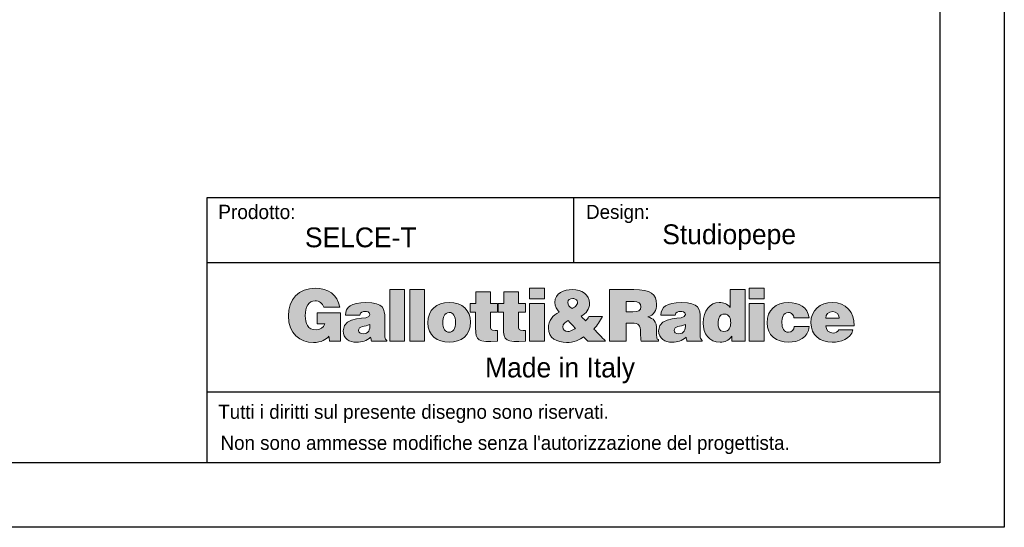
# Model space of a CAD drawing. Header units: millimetres. Extents: x -2064 to 15610, y -1415 to 32635.
# Tile 10 of 61: x 12191 to 14246, y 3857 to 4915. Entities that reach past the tile are written whole.
import ezdxf

# ---------------------------------------------------------------- set-up
doc = ezdxf.new("R2010")
doc.units = ezdxf.units.MM
doc.header["$LTSCALE"] = 15
doc.layers.get('Defpoints').update_dxf_attribs({"color": 124})
doc.layers.add('ANNOTAZIONI', color=252, linetype='Continuous')
doc.styles.get("Standard").update_dxf_attribs({"font": 'GOTHIC.TTF'})

# ---------------------------------------------------------------- blocks, each defined once
blk = doc.blocks.new('logo_punti di controllo')
at = {"layer": 'ANNOTAZIONI'}
h = blk.add_hatch(color=0, dxfattribs=at)
edge = h.paths.add_edge_path(flags=0)
edge.add_line((282.1, 30.6), (282.1, 106.9))
edge.add_line((282.1, 106.9), (220.2, 106.9))
edge.add_line((220.2, 106.9), (220.2, 77))
edge.add_line((220.2, 77), (240.1, 77))
edge.add_spline(control_points=[(240.1, 77), (237.8, 67.4), (226.1, 61.1), (216.9, 61.1), (194.1, 61.1), (188, 78.9), (188, 98.5), (188, 122.8), (196.4, 138.9), (214.3, 138.9), (225.9, 138.9), (234.2, 132.8), (237.4, 121.5)], knot_values=[31.661, 31.661, 31.661, 31.661, 32.661, 32.661, 32.661, 33.661, 33.661, 33.661, 34.661, 34.661, 34.661, 35.661, 35.661, 35.661, 35.661], weights=[1, 1, 1, 1, 1, 1, 1, 1, 1, 1, 1, 1, 1], degree=3, periodic=0)
edge.add_line((237.4, 121.5), (280.3, 121.5))
edge.add_spline(control_points=[(280.3, 121.5), (274.8, 155.4), (248.2, 172.6), (215, 172.6), (170.4, 172.6), (142.8, 142.3), (142.8, 98.3), (142.8, 50.2), (174.4, 27.4), (209.7, 27.4), (231.3, 27.4), (243.8, 35.4), (251.2, 44.2)], knot_values=[47.825, 47.825, 47.825, 47.825, 48.825, 48.825, 48.825, 49.825, 49.825, 49.825, 50.825, 50.825, 50.825, 51.825, 51.825, 51.825, 51.825], weights=[1, 1, 1, 1, 1, 1, 1, 1, 1, 1, 1, 1, 1], degree=3, periodic=0)
edge.add_line((251.2, 44.2), (253, 30.6))
edge.add_line((253, 30.6), (282.1, 30.6))
for points in [[(454, 31), (454, 169), (414.1, 169), (414.1, 31)], [(507.5, 31), (507.5, 169), (467.7, 169), (467.7, 31)], [(788.5, 172.6), (788.5, 144.3), (828.3, 144.3), (828.3, 172.6)], [(1376.1, 172.6), (1376.1, 144.3), (1415.9, 144.3), (1415.9, 172.6)], [(828.3, 31), (828.3, 131.4), (788.5, 131.4), (788.5, 31)], [(1415.9, 31), (1415.9, 131.4), (1376.1, 131.4), (1376.1, 31)]]:
    blk.add_hatch(color=0, dxfattribs=at).paths.add_polyline_path(points, flags=0)
h = blk.add_hatch(color=0, dxfattribs=at)
edge = h.paths.add_edge_path(flags=0)
edge.add_line((702.4, 31), (702.4, 59.6))
edge.add_spline(control_points=[(702.4, 59.6), (700.3, 59.6), (698.2, 59.6), (696.1, 59.6), (685, 59.6), (683.6, 62.8), (683.6, 72), (683.6, 84.2), (683.6, 96.3), (683.6, 108.4)], knot_values=[0, 0, 0, 0, 1.792, 1.792, 1.792, 2.792, 2.792, 2.792, 13.111, 13.111, 13.111, 13.111], weights=[1, 1, 1, 1, 1, 1, 1, 1, 1, 1], degree=3, periodic=0)
edge.add_line((683.6, 108.4), (702.8, 108.4))
edge.add_line((702.8, 108.4), (702.8, 131.4))
edge.add_line((702.8, 131.4), (683.6, 131.4))
edge.add_line((683.6, 131.4), (683.6, 162.6))
edge.add_line((683.6, 162.6), (644.3, 162.6))
edge.add_line((644.3, 162.6), (644.3, 131.4))
edge.add_line((644.3, 131.4), (629.6, 131.4))
edge.add_line((629.6, 131.4), (629.6, 108.4))
edge.add_line((629.6, 108.4), (643.8, 108.4))
edge.add_spline(control_points=[(643.8, 108.4), (643.8, 94.4), (643.8, 80.5), (643.8, 66.5), (643.8, 31.8), (650.1, 28.2), (702.4, 31)], knot_values=[74.044, 74.044, 74.044, 74.044, 85.937, 85.937, 85.937, 86.937, 86.937, 86.937, 86.937], weights=[1, 1, 1, 1, 1, 1, 1], degree=3, periodic=0)
h = blk.add_hatch(color=0, dxfattribs=at)
edge = h.paths.add_edge_path(flags=0)
edge.add_line((777.2, 31), (777.2, 59.6))
edge.add_spline(control_points=[(777.2, 59.6), (775.1, 59.6), (773, 59.6), (770.9, 59.6), (759.8, 59.6), (758.5, 62.8), (758.5, 72), (758.5, 84.2), (758.5, 96.3), (758.5, 108.4)], knot_values=[0, 0, 0, 0, 1.792, 1.792, 1.792, 2.792, 2.792, 2.792, 13.111, 13.111, 13.111, 13.111], weights=[1, 1, 1, 1, 1, 1, 1, 1, 1, 1], degree=3, periodic=0)
edge.add_line((758.5, 108.4), (777.6, 108.4))
edge.add_line((777.6, 108.4), (777.6, 131.4))
edge.add_line((777.6, 131.4), (758.5, 131.4))
edge.add_line((758.5, 131.4), (758.5, 162.6))
edge.add_line((758.5, 162.6), (719.2, 162.6))
edge.add_line((719.2, 162.6), (719.2, 131.4))
edge.add_line((719.2, 131.4), (704.4, 131.4))
edge.add_line((704.4, 131.4), (704.4, 108.4))
edge.add_line((704.4, 108.4), (718.6, 108.4))
edge.add_spline(control_points=[(718.6, 108.4), (718.6, 94.4), (718.6, 80.5), (718.6, 66.5), (718.6, 31.8), (724.9, 28.2), (777.2, 31)], knot_values=[74.041, 74.041, 74.041, 74.041, 85.934, 85.934, 85.934, 86.934, 86.934, 86.934, 86.934], weights=[1, 1, 1, 1, 1, 1, 1], degree=3, periodic=0)
h = blk.add_hatch(color=0, dxfattribs=at)
edge = h.paths.add_edge_path(flags=0)
edge.add_line((933, 42.7), (943.9, 31))
edge.add_line((943.9, 31), (991.8, 31))
edge.add_line((991.8, 31), (960.4, 63.4))
edge.add_spline(control_points=[(960.4, 63.4), (969.8, 73.4), (977.2, 84.9), (983.6, 96.9)], knot_values=[26.367462, 26.367462, 26.367462, 26.367462, 27.367462, 27.367462, 27.367462, 27.367462], weights=[1, 1, 1, 1], degree=3, periodic=0)
edge.add_line((983.6, 96.9), (947.2, 96.9))
edge.add_spline(control_points=[(947.2, 96.9), (944.9, 92.5), (942, 88.7), (938.2, 85.4)], knot_values=[37.686462, 37.686462, 37.686462, 37.686462, 38.686462, 38.686462, 38.686462, 38.686462], weights=[1, 1, 1, 1], degree=3, periodic=0)
edge.add_line((938.2, 85.4), (926.3, 97.7))
edge.add_spline(control_points=[(926.3, 97.7), (940.3, 105.4), (948.7, 116.1), (948.7, 132.6), (948.7, 154.8), (928.2, 169), (902.7, 169), (880.9, 169), (855.8, 160.3), (855.8, 134.5), (855.8, 123.8), (860.6, 116.1), (867.7, 108.6)], knot_values=[43.525807, 43.525807, 43.525807, 43.525807, 44.525807, 44.525807, 44.525807, 45.525807, 45.525807, 45.525807, 46.525807, 46.525807, 46.525807, 47.525807, 47.525807, 47.525807, 47.525807], weights=[1, 1, 1, 1, 1, 1, 1, 1, 1, 1, 1, 1, 1], degree=3, periodic=0)
edge.add_spline(control_points=[(867.7, 108.6), (850.2, 99.8), (838.7, 86), (838.7, 65.7), (838.7, 39.1), (862.1, 27.4), (887.4, 27.4), (905.4, 27.4), (923.8, 34.9), (933, 42.7)], knot_values=[47.525807, 47.525807, 47.525807, 47.525807, 48.525807, 48.525807, 48.525807, 49.525807, 49.525807, 49.525807, 50.525807, 50.525807, 50.525807, 50.525807], weights=[1, 1, 1, 1, 1, 1, 1, 1, 1, 1], degree=3, periodic=0)
edge = h.paths.add_edge_path(flags=0)
edge.add_line((892, 85.8), (909.8, 67))
edge.add_spline(control_points=[(909.8, 67), (912.3, 64.4), (911.3, 64.9), (905.8, 61.7)], knot_values=[0, 0, 0, 0, 1, 1, 1, 1], weights=[1, 1, 1, 1], degree=3, periodic=0)
edge.add_spline(control_points=[(905.8, 61.7), (902, 59.4), (894.9, 56.7), (890.5, 56.7), (882.6, 56.7), (877, 61.1), (877, 69.3), (877, 77.2), (884.5, 82), (892, 85.8)], knot_values=[1, 1, 1, 1, 2, 2, 2, 3, 3, 3, 4, 4, 4, 4], weights=[1, 1, 1, 1, 1, 1, 1, 1, 1, 1], degree=3, periodic=0)
edge = h.paths.add_edge_path(flags=0)
edge.add_spline(control_points=[(902, 118.6), (895.4, 123), (890.3, 127.8), (890.3, 134.7), (890.3, 142.3), (897, 145), (903.7, 145)], knot_values=[2, 2, 2, 2, 3, 3, 3, 4, 4, 4, 4], weights=[1, 1, 1, 1, 1, 1, 1], degree=3, periodic=0)
edge.add_spline(control_points=[(903.7, 145), (908.1, 145), (913.6, 143.1), (915.6, 138.9)], knot_values=[0, 0, 0, 0, 1, 1, 1, 1], weights=[1, 1, 1, 1], degree=3, periodic=0)
edge.add_spline(control_points=[(915.6, 138.9), (919, 127.6), (911, 122.8), (902, 118.6)], knot_values=[1, 1, 1, 1, 2, 2, 2, 2], weights=[1, 1, 1, 1], degree=3, periodic=0)
h = blk.add_hatch(color=0, dxfattribs=at)
edge = h.paths.add_edge_path(flags=0)
edge.add_line((1047.1, 79.1), (1060.9, 79.1))
edge.add_spline(control_points=[(1060.9, 79.1), (1082, 79.1), (1085, 73.2), (1085, 55.2), (1085, 42.9), (1086.2, 34.1), (1087.3, 31)], knot_values=[0, 0, 0, 0, 1, 1, 1, 2, 2, 2, 2], weights=[1, 1, 1, 1, 1, 1, 1], degree=3, periodic=0)
edge.add_line((1087.3, 31), (1133.1, 31))
edge.add_line((1133.1, 31), (1133.1, 35.2))
edge.add_spline(control_points=[(1133.1, 35.2), (1127.8, 35.2), (1128.3, 41.4), (1128.3, 59.4), (1128.3, 87.2), (1119.5, 90.6), (1105, 96)], knot_values=[16.174, 16.174, 16.174, 16.174, 17.174, 17.174, 17.174, 18.174, 18.174, 18.174, 18.174], weights=[1, 1, 1, 1, 1, 1, 1], degree=3, periodic=0)
edge.add_spline(control_points=[(1105, 96), (1121.1, 100.4), (1128.2, 113.8), (1128.2, 129.7), (1128.2, 156.5), (1113, 169), (1067, 169), (1045.3, 169), (1023.6, 169), (1001.9, 169)], knot_values=[18.174, 18.174, 18.174, 18.174, 19.174, 19.174, 19.174, 20.174, 20.174, 20.174, 38.639, 38.639, 38.639, 38.639], weights=[1, 1, 1, 1, 1, 1, 1, 1, 1, 1], degree=3, periodic=0)
edge.add_line((1001.9, 169), (1001.9, 31))
edge.add_line((1001.9, 31), (1047.1, 31))
edge.add_line((1047.1, 31), (1047.1, 79.1))
edge = h.paths.add_edge_path(flags=0)
edge.add_line((1047.1, 109.4), (1047.1, 136.8))
edge.add_spline(control_points=[(1047.1, 136.8), (1054.1, 136.8), (1061.2, 136.8), (1068.2, 136.8), (1078.7, 136.8), (1086.4, 132.2), (1086.4, 122.4), (1086.4, 112.8), (1078.9, 109.4), (1064.9, 109.4), (1059, 109.4), (1053, 109.4), (1047.1, 109.4)], knot_values=[0, 0, 0, 0, 5.974, 5.974, 5.974, 6.974, 6.974, 6.974, 7.974, 7.974, 7.974, 13.024, 13.024, 13.024, 13.024], weights=[1, 1, 1, 1, 1, 1, 1, 1, 1, 1, 1, 1, 1], degree=3, periodic=0)
h = blk.add_hatch(color=0, dxfattribs=at)
edge = h.paths.add_edge_path(flags=0)
edge.add_line((1329.4, 31), (1365.2, 31))
edge.add_line((1365.2, 31), (1365.2, 169))
edge.add_line((1365.2, 169), (1325.4, 169))
edge.add_line((1325.4, 169), (1325.4, 121.3))
edge.add_spline(control_points=[(1325.4, 121.3), (1316.9, 131.2), (1308.1, 134.3), (1295.5, 134.3), (1271.5, 134.3), (1253, 112.6), (1253, 79.3), (1253, 51), (1268.3, 28.2), (1298.6, 28.2), (1311.4, 28.2), (1320, 32.2), (1329.4, 44.4)], knot_values=[63.921, 63.921, 63.921, 63.921, 64.921, 64.921, 64.921, 65.921, 65.921, 65.921, 66.921, 66.921, 66.921, 67.921, 67.921, 67.921, 67.921], weights=[1, 1, 1, 1, 1, 1, 1, 1, 1, 1, 1, 1, 1], degree=3, periodic=0)
edge.add_line((1329.4, 44.4), (1329.4, 31))
edge = h.paths.add_edge_path(flags=0)
edge.add_spline(control_points=[(1309.7, 103.5), (1322.9, 103.5), (1326.7, 91.4), (1326.7, 80.3), (1326.7, 68.6), (1322.3, 56.9), (1308.5, 56.9)], knot_values=[2, 2, 2, 2, 3, 3, 3, 4, 4, 4, 4], weights=[1, 1, 1, 1, 1, 1, 1], degree=3, periodic=0)
edge.add_spline(control_points=[(1308.5, 56.9), (1295.5, 56.9), (1292.8, 69.2), (1292.8, 79.7), (1292.8, 90.8), (1296.4, 103.5), (1309.7, 103.5)], knot_values=[0, 0, 0, 0, 1, 1, 1, 2, 2, 2, 2], weights=[1, 1, 1, 1, 1, 1, 1], degree=3, periodic=0)
h = blk.add_hatch(color=0, dxfattribs=at)
edge = h.paths.add_edge_path(flags=0)
edge.add_line((364.9, 31), (406.1, 31))
edge.add_line((406.1, 31), (406.1, 32.9))
edge.add_spline(control_points=[(406.1, 32.9), (401, 37.2), (400.8, 40), (400.8, 45.8), (400.8, 61.4), (400.8, 77.1), (400.8, 92.7), (400.8, 116.7), (397.9, 134.3), (350.4, 134.3), (310.7, 134.3), (295.6, 121.8), (295.6, 100.6)], knot_values=[0.543, 0.543, 0.543, 0.543, 1.543, 1.543, 1.543, 14.848, 14.848, 14.848, 15.848, 15.848, 15.848, 16.848, 16.848, 16.848, 16.848], weights=[1, 1, 1, 1, 1, 1, 1, 1, 1, 1, 1, 1, 1], degree=3, periodic=0)
edge.add_line((295.6, 100.6), (333.9, 100.6))
edge.add_spline(control_points=[(333.9, 100.6), (334.9, 109.2), (342.3, 110.3), (347.9, 110.3), (352.1, 110.3), (360.9, 109.4), (360.9, 102.1), (360.9, 83.3), (289.5, 104), (289.5, 58.4), (289.5, 37.5), (306.3, 28.2), (325.3, 28.2), (340.2, 28.2), (351.7, 31.2), (363, 41.8)], knot_values=[27.71, 27.71, 27.71, 27.71, 28.71, 28.71, 28.71, 29.71, 29.71, 29.71, 30.71, 30.71, 30.71, 31.71, 31.71, 31.71, 32.71, 32.71, 32.71, 32.71], weights=[1, 1, 1, 1, 1, 1, 1, 1, 1, 1, 1, 1, 1, 1, 1, 1], degree=3, periodic=0)
edge.add_line((363, 41.8), (364.9, 31))
edge = h.paths.add_edge_path(flags=0)
edge.add_spline(control_points=[(360.9, 75.5), (361.9, 61.7), (357.3, 50.8), (343.3, 50.8)], knot_values=[2, 2, 2, 2, 3, 3, 3, 3], weights=[1, 1, 1, 1], degree=3, periodic=0)
edge.add_spline(control_points=[(343.3, 50.8), (335.4, 50.8), (330.6, 54.2), (330.6, 59.2), (330.6, 72.2), (347.9, 69.2), (360.9, 75.5)], knot_values=[0, 0, 0, 0, 1, 1, 1, 2, 2, 2, 2], weights=[1, 1, 1, 1, 1, 1, 1], degree=3, periodic=0)
h = blk.add_hatch(color=0, dxfattribs=at)
edge = h.paths.add_edge_path(flags=0)
edge.add_spline(control_points=[(630.2, 82.2), (630.2, 113.4), (608.4, 134.3), (572.9, 134.3), (539, 134.3), (516, 114.9), (516, 80.1)], knot_values=[2, 2, 2, 2, 3, 3, 3, 4, 4, 4, 4], weights=[1, 1, 1, 1, 1, 1, 1], degree=3, periodic=0)
edge.add_spline(control_points=[(516, 80.1), (516, 45.8), (540.9, 28.2), (573.1, 28.2), (605.3, 28.2), (630.2, 45.4), (630.2, 82.2)], knot_values=[0, 0, 0, 0, 1, 1, 1, 2, 2, 2, 2], weights=[1, 1, 1, 1, 1, 1, 1], degree=3, periodic=0)
edge = h.paths.add_edge_path(flags=0)
edge.add_spline(control_points=[(573.1, 55), (563, 55), (555.9, 63.2), (555.9, 82.2), (555.9, 93.5), (559.9, 107.5), (573.5, 107.5)], knot_values=[2, 2, 2, 2, 3, 3, 3, 4, 4, 4, 4], weights=[1, 1, 1, 1, 1, 1, 1], degree=3, periodic=0)
edge.add_spline(control_points=[(573.5, 107.5), (583.8, 108), (590.4, 96.9), (590.4, 82.2), (590.4, 63.2), (583.8, 55), (573.1, 55)], knot_values=[0, 0, 0, 0, 1, 1, 1, 2, 2, 2, 2], weights=[1, 1, 1, 1, 1, 1, 1], degree=3, periodic=0)
h = blk.add_hatch(color=0, dxfattribs=at)
edge = h.paths.add_edge_path(flags=0)
edge.add_line((1209.3, 31), (1250.5, 31))
edge.add_line((1250.5, 31), (1250.5, 32.9))
edge.add_spline(control_points=[(1250.5, 32.9), (1245.3, 37.2), (1245.1, 40), (1245.1, 45.8), (1245.1, 61.4), (1245.1, 77.1), (1245.1, 92.7), (1245.1, 116.7), (1242.3, 134.3), (1194.8, 134.3), (1155.1, 134.3), (1140, 121.8), (1140, 100.6)], knot_values=[0.543, 0.543, 0.543, 0.543, 1.543, 1.543, 1.543, 14.848, 14.848, 14.848, 15.848, 15.848, 15.848, 16.848, 16.848, 16.848, 16.848], weights=[1, 1, 1, 1, 1, 1, 1, 1, 1, 1, 1, 1, 1], degree=3, periodic=0)
edge.add_line((1140, 100.6), (1178.3, 100.6))
edge.add_spline(control_points=[(1178.3, 100.6), (1179.2, 109.2), (1186.7, 110.3), (1192.3, 110.3), (1196.5, 110.3), (1205.3, 109.4), (1205.3, 102.1), (1205.3, 83.3), (1133.8, 104), (1133.8, 58.4), (1133.8, 37.5), (1150.7, 28.2), (1169.7, 28.2), (1184.6, 28.2), (1196.1, 31.2), (1207.4, 41.8)], knot_values=[27.709, 27.709, 27.709, 27.709, 28.709, 28.709, 28.709, 29.709, 29.709, 29.709, 30.709, 30.709, 30.709, 31.709, 31.709, 31.709, 32.709, 32.709, 32.709, 32.709], weights=[1, 1, 1, 1, 1, 1, 1, 1, 1, 1, 1, 1, 1, 1, 1, 1], degree=3, periodic=0)
edge.add_line((1207.4, 41.8), (1209.3, 31))
edge = h.paths.add_edge_path(flags=0)
edge.add_spline(control_points=[(1205.3, 75.5), (1206.2, 61.7), (1201.6, 50.8), (1187.7, 50.8)], knot_values=[2, 2, 2, 2, 3, 3, 3, 3], weights=[1, 1, 1, 1], degree=3, periodic=0)
edge.add_spline(control_points=[(1187.7, 50.8), (1179.8, 50.8), (1175, 54.2), (1175, 59.2), (1175, 72.2), (1192.3, 69.2), (1205.3, 75.5)], knot_values=[0, 0, 0, 0, 1, 1, 1, 2, 2, 2, 2], weights=[1, 1, 1, 1, 1, 1, 1], degree=3, periodic=0)
h = blk.add_hatch(color=0, dxfattribs=at)
edge = h.paths.add_edge_path(flags=0)
edge.add_line((1495.7, 93.1), (1536.2, 93.1))
edge.add_spline(control_points=[(1536.2, 93.1), (1533.3, 122.8), (1508, 134.3), (1481.2, 134.3), (1448, 134.3), (1423.9, 114.6), (1423.9, 80.3), (1423.9, 46.4), (1448.8, 28.2), (1481.2, 28.2), (1509, 28.2), (1533.5, 39.5), (1536.9, 69.9)], knot_values=[0, 0, 0, 0, 1, 1, 1, 2, 2, 2, 3, 3, 3, 4, 4, 4, 4], weights=[1, 1, 1, 1, 1, 1, 1, 1, 1, 1, 1, 1, 1], degree=3, periodic=0)
edge.add_line((1536.9, 69.9), (1496.7, 69.9))
edge.add_spline(control_points=[(1496.7, 69.9), (1495.5, 62.1), (1491.5, 55), (1481.2, 55), (1469.5, 55), (1463.7, 64.9), (1463.7, 80.1), (1463.7, 92), (1466.2, 107.5), (1481.2, 107.5), (1485.6, 107.5), (1489, 106.1), (1491.5, 103.5)], knot_values=[15.404, 15.404, 15.404, 15.404, 16.404, 16.404, 16.404, 17.404, 17.404, 17.404, 18.404, 18.404, 18.404, 19.404, 19.404, 19.404, 19.404], weights=[1, 1, 1, 1, 1, 1, 1, 1, 1, 1, 1, 1, 1], degree=3, periodic=0)
edge.add_spline(control_points=[(1491.5, 103.5), (1494, 101), (1495.5, 97.5), (1495.7, 93.1)], knot_values=[19.404, 19.404, 19.404, 19.404, 20.404, 20.404, 20.404, 20.404], weights=[1, 1, 1, 1], degree=3, periodic=0)
h = blk.add_hatch(color=0, dxfattribs=at)
edge = h.paths.add_edge_path(flags=0)
edge.add_line((1581.1, 72.2), (1657.2, 72.2))
edge.add_spline(control_points=[(1657.2, 72.2), (1657.8, 108.6), (1635.4, 134.3), (1598.2, 134.3), (1566, 134.3), (1541.3, 113.2), (1541.3, 80.3), (1541.3, 46.5), (1566.2, 28.2), (1598.4, 28.2), (1621.8, 28.2), (1647, 36.4), (1653.9, 61.3)], knot_values=[0, 0, 0, 0, 1, 1, 1, 2, 2, 2, 3, 3, 3, 4, 4, 4, 4], weights=[1, 1, 1, 1, 1, 1, 1, 1, 1, 1, 1, 1, 1], degree=3, periodic=0)
edge.add_line((1653.9, 61.3), (1615.8, 61.3))
edge.add_spline(control_points=[(1615.8, 61.3), (1612.9, 55.4), (1607.2, 52.5), (1600.9, 52.5), (1590.3, 52.5), (1581.1, 60.3), (1581.1, 72.2)], knot_values=[14.806, 14.806, 14.806, 14.806, 15.806, 15.806, 15.806, 16.806, 16.806, 16.806, 16.806], weights=[1, 1, 1, 1, 1, 1, 1], degree=3, periodic=0)
edge = h.paths.add_edge_path(flags=0)
edge.add_line((1617.3, 92.5), (1581.1, 92.5))
edge.add_spline(control_points=[(1581.1, 92.5), (1581.1, 103.3), (1587.8, 110), (1599.7, 110), (1609.1, 110), (1617.3, 101.7), (1617.3, 92.5)], knot_values=[0, 0, 0, 0, 1, 1, 1, 2, 2, 2, 2], weights=[1, 1, 1, 1, 1, 1, 1], degree=3, periodic=0)
at = {"color": 0, "linetype": 'Continuous', "lineweight": 18}
for points, knots in [([(280.3, 121.5), (274.8, 155.4), (248.2, 172.6), (215, 172.6), (170.4, 172.6), (142.8, 142.3), (142.8, 98.3), (142.8, 50.2), (174.4, 27.4), (209.7, 27.4), (231.3, 27.4), (243.8, 35.4), (251.2, 44.2)], [47.825, 47.825, 47.825, 47.825, 48.825, 48.825, 48.825, 49.825, 49.825, 49.825, 50.825, 50.825, 50.825, 51.825, 51.825, 51.825, 51.825]), ([(926.3, 97.7), (940.3, 105.4), (948.7, 116.1), (948.7, 132.6), (948.7, 154.8), (928.2, 169), (902.7, 169), (880.9, 169), (855.8, 160.3), (855.8, 134.5), (855.8, 123.8), (860.6, 116.1), (867.7, 108.6)], [43.525807, 43.525807, 43.525807, 43.525807, 44.525807, 44.525807, 44.525807, 45.525807, 45.525807, 45.525807, 46.525807, 46.525807, 46.525807, 47.525807, 47.525807, 47.525807, 47.525807]), ([(1105, 96), (1121.1, 100.4), (1128.2, 113.8), (1128.2, 129.7), (1128.2, 156.5), (1113, 169), (1067, 169), (1045.3, 169), (1023.6, 169), (1001.9, 169)], [18.174, 18.174, 18.174, 18.174, 19.174, 19.174, 19.174, 20.174, 20.174, 20.174, 38.639, 38.639, 38.639, 38.639]), ([(240.1, 77), (237.8, 67.4), (226.1, 61.1), (216.9, 61.1), (194.1, 61.1), (188, 78.9), (188, 98.5), (188, 122.8), (196.4, 138.9), (214.3, 138.9), (225.9, 138.9), (234.2, 132.8), (237.4, 121.5)], [31.661, 31.661, 31.661, 31.661, 32.661, 32.661, 32.661, 33.661, 33.661, 33.661, 34.661, 34.661, 34.661, 35.661, 35.661, 35.661, 35.661]), ([(406.1, 32.9), (401, 37.2), (400.8, 40), (400.8, 45.8), (400.8, 61.4), (400.8, 77.1), (400.8, 92.7), (400.8, 116.7), (397.9, 134.3), (350.4, 134.3), (310.7, 134.3), (295.6, 121.8), (295.6, 100.6)], [0.543, 0.543, 0.543, 0.543, 1.543, 1.543, 1.543, 14.848, 14.848, 14.848, 15.848, 15.848, 15.848, 16.848, 16.848, 16.848, 16.848]), ([(630.2, 82.2), (630.2, 113.4), (608.4, 134.3), (572.9, 134.3), (539, 134.3), (516, 114.9), (516, 80.1)], [2, 2, 2, 2, 3, 3, 3, 4, 4, 4, 4]), ([(902, 118.6), (895.4, 123), (890.3, 127.8), (890.3, 134.7), (890.3, 142.3), (897, 145), (903.7, 145)], [2, 2, 2, 2, 3, 3, 3, 4, 4, 4, 4]), ([(1047.1, 136.8), (1054.1, 136.8), (1061.2, 136.8), (1068.2, 136.8), (1078.7, 136.8), (1086.4, 132.2), (1086.4, 122.4), (1086.4, 112.8), (1078.9, 109.4), (1064.9, 109.4), (1059, 109.4), (1053, 109.4), (1047.1, 109.4)], [0, 0, 0, 0, 5.974, 5.974, 5.974, 6.974, 6.974, 6.974, 7.974, 7.974, 7.974, 13.024, 13.024, 13.024, 13.024]), ([(1250.5, 32.9), (1245.3, 37.2), (1245.1, 40), (1245.1, 45.8), (1245.1, 61.4), (1245.1, 77.1), (1245.1, 92.7), (1245.1, 116.7), (1242.3, 134.3), (1194.8, 134.3), (1155.1, 134.3), (1140, 121.8), (1140, 100.6)], [0.543, 0.543, 0.543, 0.543, 1.543, 1.543, 1.543, 14.848, 14.848, 14.848, 15.848, 15.848, 15.848, 16.848, 16.848, 16.848, 16.848]), ([(1325.4, 121.3), (1316.9, 131.2), (1308.1, 134.3), (1295.5, 134.3), (1271.5, 134.3), (1253, 112.6), (1253, 79.3), (1253, 51), (1268.3, 28.2), (1298.6, 28.2), (1311.4, 28.2), (1320, 32.2), (1329.4, 44.4)], [63.921, 63.921, 63.921, 63.921, 64.921, 64.921, 64.921, 65.921, 65.921, 65.921, 66.921, 66.921, 66.921, 67.921, 67.921, 67.921, 67.921]), ([(1536.2, 93.1), (1533.3, 122.8), (1508, 134.3), (1481.2, 134.3), (1448, 134.3), (1423.9, 114.6), (1423.9, 80.3), (1423.9, 46.4), (1448.8, 28.2), (1481.2, 28.2), (1509, 28.2), (1533.5, 39.5), (1536.9, 69.9)], [0, 0, 0, 0, 1, 1, 1, 2, 2, 2, 3, 3, 3, 4, 4, 4, 4]), ([(1657.2, 72.2), (1657.8, 108.6), (1635.4, 134.3), (1598.2, 134.3), (1566, 134.3), (1541.3, 113.2), (1541.3, 80.3), (1541.3, 46.5), (1566.2, 28.2), (1598.4, 28.2), (1621.8, 28.2), (1647, 36.4), (1653.9, 61.3)], [0, 0, 0, 0, 1, 1, 1, 2, 2, 2, 3, 3, 3, 4, 4, 4, 4]), ([(333.9, 100.6), (334.9, 109.2), (342.3, 110.3), (347.9, 110.3), (352.1, 110.3), (360.9, 109.4), (360.9, 102.1), (360.9, 83.3), (289.5, 104), (289.5, 58.4), (289.5, 37.5), (306.3, 28.2), (325.3, 28.2), (340.2, 28.2), (351.7, 31.2), (363, 41.8)], [27.71, 27.71, 27.71, 27.71, 28.71, 28.71, 28.71, 29.71, 29.71, 29.71, 30.71, 30.71, 30.71, 31.71, 31.71, 31.71, 32.71, 32.71, 32.71, 32.71]), ([(573.1, 55), (563, 55), (555.9, 63.2), (555.9, 82.2), (555.9, 93.5), (559.9, 107.5), (573.5, 107.5)], [2, 2, 2, 2, 3, 3, 3, 4, 4, 4, 4]), ([(573.5, 107.5), (583.8, 108), (590.4, 96.9), (590.4, 82.2), (590.4, 63.2), (583.8, 55), (573.1, 55)], [0, 0, 0, 0, 1, 1, 1, 2, 2, 2, 2]), ([(643.8, 108.4), (643.8, 94.4), (643.8, 80.5), (643.8, 66.5), (643.8, 31.8), (650.1, 28.2), (702.4, 31)], [74.044, 74.044, 74.044, 74.044, 85.937, 85.937, 85.937, 86.937, 86.937, 86.937, 86.937]), ([(702.4, 59.6), (700.3, 59.6), (698.2, 59.6), (696.1, 59.6), (685, 59.6), (683.6, 62.8), (683.6, 72), (683.6, 84.2), (683.6, 96.3), (683.6, 108.4)], [0, 0, 0, 0, 1.792, 1.792, 1.792, 2.792, 2.792, 2.792, 13.111, 13.111, 13.111, 13.111]), ([(718.6, 108.4), (718.6, 94.4), (718.6, 80.5), (718.6, 66.5), (718.6, 31.8), (724.9, 28.2), (777.2, 31)], [74.041, 74.041, 74.041, 74.041, 85.934, 85.934, 85.934, 86.934, 86.934, 86.934, 86.934]), ([(777.2, 59.6), (775.1, 59.6), (773, 59.6), (770.9, 59.6), (759.8, 59.6), (758.5, 62.8), (758.5, 72), (758.5, 84.2), (758.5, 96.3), (758.5, 108.4)], [0, 0, 0, 0, 1.792, 1.792, 1.792, 2.792, 2.792, 2.792, 13.111, 13.111, 13.111, 13.111]), ([(867.7, 108.6), (850.2, 99.8), (838.7, 86), (838.7, 65.7), (838.7, 39.1), (862.1, 27.4), (887.4, 27.4), (905.4, 27.4), (923.8, 34.9), (933, 42.7)], [47.525807, 47.525807, 47.525807, 47.525807, 48.525807, 48.525807, 48.525807, 49.525807, 49.525807, 49.525807, 50.525807, 50.525807, 50.525807, 50.525807]), ([(1178.3, 100.6), (1179.2, 109.2), (1186.7, 110.3), (1192.3, 110.3), (1196.5, 110.3), (1205.3, 109.4), (1205.3, 102.1), (1205.3, 83.3), (1133.8, 104), (1133.8, 58.4), (1133.8, 37.5), (1150.7, 28.2), (1169.7, 28.2), (1184.6, 28.2), (1196.1, 31.2), (1207.4, 41.8)], [27.709, 27.709, 27.709, 27.709, 28.709, 28.709, 28.709, 29.709, 29.709, 29.709, 30.709, 30.709, 30.709, 31.709, 31.709, 31.709, 32.709, 32.709, 32.709, 32.709]), ([(1496.7, 69.9), (1495.5, 62.1), (1491.5, 55), (1481.2, 55), (1469.5, 55), (1463.7, 64.9), (1463.7, 80.1), (1463.7, 92), (1466.2, 107.5), (1481.2, 107.5), (1485.6, 107.5), (1489, 106.1), (1491.5, 103.5)], [15.404, 15.404, 15.404, 15.404, 16.404, 16.404, 16.404, 17.404, 17.404, 17.404, 18.404, 18.404, 18.404, 19.404, 19.404, 19.404, 19.404]), ([(1581.1, 92.5), (1581.1, 103.3), (1587.8, 110), (1599.7, 110), (1609.1, 110), (1617.3, 101.7), (1617.3, 92.5)], [0, 0, 0, 0, 1, 1, 1, 2, 2, 2, 2]), ([(516, 80.1), (516, 45.8), (540.9, 28.2), (573.1, 28.2), (605.3, 28.2), (630.2, 45.4), (630.2, 82.2)], [0, 0, 0, 0, 1, 1, 1, 2, 2, 2, 2]), ([(905.8, 61.7), (902, 59.4), (894.9, 56.7), (890.5, 56.7), (882.6, 56.7), (877, 61.1), (877, 69.3), (877, 77.2), (884.5, 82), (892, 85.8)], [1, 1, 1, 1, 2, 2, 2, 3, 3, 3, 4, 4, 4, 4]), ([(1060.9, 79.1), (1082, 79.1), (1085, 73.2), (1085, 55.2), (1085, 42.9), (1086.2, 34.1), (1087.3, 31)], [0, 0, 0, 0, 1, 1, 1, 2, 2, 2, 2]), ([(1133.1, 35.2), (1127.8, 35.2), (1128.3, 41.4), (1128.3, 59.4), (1128.3, 87.2), (1119.5, 90.6), (1105, 96)], [16.174, 16.174, 16.174, 16.174, 17.174, 17.174, 17.174, 18.174, 18.174, 18.174, 18.174]), ([(1308.5, 56.9), (1295.5, 56.9), (1292.8, 69.2), (1292.8, 79.7), (1292.8, 90.8), (1296.4, 103.5), (1309.7, 103.5)], [0, 0, 0, 0, 1, 1, 1, 2, 2, 2, 2]), ([(1309.7, 103.5), (1322.9, 103.5), (1326.7, 91.4), (1326.7, 80.3), (1326.7, 68.6), (1322.3, 56.9), (1308.5, 56.9)], [2, 2, 2, 2, 3, 3, 3, 4, 4, 4, 4]), ([(343.3, 50.8), (335.4, 50.8), (330.6, 54.2), (330.6, 59.2), (330.6, 72.2), (347.9, 69.2), (360.9, 75.5)], [0, 0, 0, 0, 1, 1, 1, 2, 2, 2, 2]), ([(1187.7, 50.8), (1179.8, 50.8), (1175, 54.2), (1175, 59.2), (1175, 72.2), (1192.3, 69.2), (1205.3, 75.5)], [0, 0, 0, 0, 1, 1, 1, 2, 2, 2, 2]), ([(1615.8, 61.3), (1612.9, 55.4), (1607.2, 52.5), (1600.9, 52.5), (1590.3, 52.5), (1581.1, 60.3), (1581.1, 72.2)], [14.806, 14.806, 14.806, 14.806, 15.806, 15.806, 15.806, 16.806, 16.806, 16.806, 16.806])]:
    blk.add_open_spline(points, degree=3, knots=knots, dxfattribs=at)
for points, degree in [([(414.1, 169), (414.1, 100), (414.1, 31)], 2), ([(454, 169), (434.1, 169), (414.1, 169)], 2), ([(454, 31), (454, 100), (454, 169)], 2), ([(467.7, 169), (467.7, 100), (467.7, 31)], 2), ([(507.5, 169), (487.6, 169), (467.7, 169)], 2), ([(507.5, 31), (507.5, 100), (507.5, 169)], 2), ([(644.3, 162.6), (644.3, 152.2), (644.3, 141.8), (644.3, 131.4)], 3), ([(683.6, 162.6), (670.5, 162.6), (657.4, 162.6), (644.3, 162.6)], 3), ([(683.6, 131.4), (683.6, 141.8), (683.6, 152.2), (683.6, 162.6)], 3), ([(719.2, 162.6), (719.2, 152.2), (719.2, 141.8), (719.2, 131.4)], 3), ([(758.5, 162.6), (745.4, 162.6), (732.3, 162.6), (719.2, 162.6)], 3), ([(758.5, 131.4), (758.5, 141.8), (758.5, 152.2), (758.5, 162.6)], 3), ([(788.5, 172.6), (788.5, 158.4), (788.5, 144.3)], 2), ([(828.3, 172.6), (808.4, 172.6), (788.5, 172.6)], 2), ([(828.3, 144.3), (828.3, 158.4), (828.3, 172.6)], 2), ([(1001.9, 169), (1001.9, 123), (1001.9, 77), (1001.9, 31)], 3), ([(1325.4, 169), (1325.4, 153.1), (1325.4, 137.2), (1325.4, 121.3)], 3), ([(1365.2, 169), (1351.9, 169), (1338.7, 169), (1325.4, 169)], 3), ([(1365.2, 31), (1365.2, 77), (1365.2, 123), (1365.2, 169)], 3), ([(1376.1, 172.6), (1376.1, 158.4), (1376.1, 144.3)], 2), ([(1415.9, 172.6), (1396, 172.6), (1376.1, 172.6)], 2), ([(1415.9, 144.3), (1415.9, 158.4), (1415.9, 172.6)], 2), ([(788.5, 144.3), (808.4, 144.3), (828.3, 144.3)], 2), ([(915.6, 138.9), (919, 127.6), (911, 122.8), (902, 118.6)], 3), ([(903.7, 145), (908.1, 145), (913.6, 143.1), (915.6, 138.9)], 3), ([(1047.1, 109.4), (1047.1, 118.5), (1047.1, 127.7), (1047.1, 136.8)], 3), ([(1376.1, 144.3), (1396, 144.3), (1415.9, 144.3)], 2), ([(220.2, 106.9), (220.2, 96.9), (220.2, 87), (220.2, 77)], 3), ([(282.1, 106.9), (261.4, 106.9), (240.8, 106.9), (220.2, 106.9)], 3), ([(237.4, 121.5), (251.7, 121.5), (266, 121.5), (280.3, 121.5)], 3), ([(282.1, 30.6), (282.1, 56.1), (282.1, 81.5), (282.1, 106.9)], 3), ([(629.6, 131.4), (629.6, 123.8), (629.6, 116.1), (629.6, 108.4)], 3), ([(644.3, 131.4), (639.4, 131.4), (634.5, 131.4), (629.6, 131.4)], 3), ([(629.6, 108.4), (634.3, 108.4), (639, 108.4), (643.8, 108.4)], 3), ([(702.8, 131.4), (696.4, 131.4), (690, 131.4), (683.6, 131.4)], 3), ([(683.6, 108.4), (690, 108.4), (696.4, 108.4), (702.8, 108.4)], 3), ([(702.8, 108.4), (702.8, 116.1), (702.8, 123.8), (702.8, 131.4)], 3), ([(704.4, 131.4), (704.4, 123.8), (704.4, 116.1), (704.4, 108.4)], 3), ([(719.2, 131.4), (714.3, 131.4), (709.3, 131.4), (704.4, 131.4)], 3), ([(704.4, 108.4), (709.2, 108.4), (713.9, 108.4), (718.6, 108.4)], 3), ([(777.6, 131.4), (771.2, 131.4), (764.8, 131.4), (758.5, 131.4)], 3), ([(758.5, 108.4), (764.8, 108.4), (771.2, 108.4), (777.6, 108.4)], 3), ([(777.6, 108.4), (777.6, 116.1), (777.6, 123.8), (777.6, 131.4)], 3), ([(788.5, 131.4), (788.5, 81.2), (788.5, 31)], 2), ([(828.3, 131.4), (808.4, 131.4), (788.5, 131.4)], 2), ([(828.3, 31), (828.3, 81.2), (828.3, 131.4)], 2), ([(1376.1, 131.4), (1376.1, 81.2), (1376.1, 31)], 2), ([(1415.9, 131.4), (1396, 131.4), (1376.1, 131.4)], 2), ([(1415.9, 31), (1415.9, 81.2), (1415.9, 131.4)], 2), ([(295.6, 100.6), (308.4, 100.6), (321.1, 100.6), (333.9, 100.6)], 3), ([(892, 85.8), (897.9, 79.6), (903.9, 73.3), (909.8, 67)], 3), ([(938.2, 85.4), (934.2, 89.5), (930.2, 93.6), (926.3, 97.7)], 3), ([(947.2, 96.9), (944.9, 92.5), (942, 88.7), (938.2, 85.4)], 3), ([(983.6, 96.9), (971.4, 96.9), (959.3, 96.9), (947.2, 96.9)], 3), ([(960.4, 63.4), (969.8, 73.4), (977.2, 84.9), (983.6, 96.9)], 3), ([(1047.1, 79.1), (1051.7, 79.1), (1056.3, 79.1), (1060.9, 79.1)], 3), ([(1047.1, 31), (1047.1, 47.1), (1047.1, 63.1), (1047.1, 79.1)], 3), ([(1140, 100.6), (1152.7, 100.6), (1165.5, 100.6), (1178.3, 100.6)], 3), ([(1491.5, 103.5), (1494, 101), (1495.5, 97.5), (1495.7, 93.1)], 3), ([(1495.7, 93.1), (1509.2, 93.1), (1522.7, 93.1), (1536.2, 93.1)], 3), ([(1617.3, 92.5), (1605.3, 92.5), (1593.2, 92.5), (1581.1, 92.5)], 3), ([(220.2, 77), (226.8, 77), (233.5, 77), (240.1, 77)], 3), ([(360.9, 75.5), (361.9, 61.7), (357.3, 50.8), (343.3, 50.8)], 3), ([(702.4, 31), (702.4, 40.5), (702.4, 50.1), (702.4, 59.6)], 3), ([(777.2, 31), (777.2, 40.5), (777.2, 50.1), (777.2, 59.6)], 3), ([(909.8, 67), (912.3, 64.4), (911.3, 64.9), (905.8, 61.7)], 3), ([(991.8, 31), (981.3, 41.8), (970.9, 52.6), (960.4, 63.4)], 3), ([(1205.3, 75.5), (1206.2, 61.7), (1201.6, 50.8), (1187.7, 50.8)], 3), ([(1536.9, 69.9), (1523.5, 69.9), (1510.1, 69.9), (1496.7, 69.9)], 3), ([(1581.1, 72.2), (1606.5, 72.2), (1631.8, 72.2), (1657.2, 72.2)], 3), ([(1653.9, 61.3), (1641.2, 61.3), (1628.5, 61.3), (1615.8, 61.3)], 3), ([(251.2, 44.2), (251.8, 39.7), (252.4, 35.2), (253, 30.6)], 3), ([(253, 30.6), (262.7, 30.6), (272.4, 30.6), (282.1, 30.6)], 3), ([(363, 41.8), (363.7, 38.2), (364.3, 34.6), (364.9, 31)], 3), ([(364.9, 31), (378.7, 31), (392.4, 31), (406.1, 31)], 3), ([(406.1, 31), (406.1, 31.7), (406.1, 32.3), (406.1, 32.9)], 3), ([(414.1, 31), (434.1, 31), (454, 31)], 2), ([(467.7, 31), (487.6, 31), (507.5, 31)], 2), ([(788.5, 31), (808.4, 31), (828.3, 31)], 2), ([(933, 42.7), (936.6, 38.8), (940.3, 34.9), (943.9, 31)], 3), ([(943.9, 31), (959.9, 31), (975.8, 31), (991.8, 31)], 3), ([(1001.9, 31), (1017, 31), (1032, 31), (1047.1, 31)], 3), ([(1087.3, 31), (1102.6, 31), (1117.9, 31), (1133.1, 31)], 3), ([(1133.1, 31), (1133.1, 32.4), (1133.1, 33.8), (1133.1, 35.2)], 3), ([(1207.4, 41.8), (1208, 38.2), (1208.7, 34.6), (1209.3, 31)], 3), ([(1209.3, 31), (1223, 31), (1236.8, 31), (1250.5, 31)], 3), ([(1250.5, 31), (1250.5, 31.7), (1250.5, 32.3), (1250.5, 32.9)], 3), ([(1329.4, 44.4), (1329.4, 40), (1329.4, 35.5), (1329.4, 31)], 3), ([(1329.4, 31), (1341.3, 31), (1353.3, 31), (1365.2, 31)], 3), ([(1376.1, 31), (1396, 31), (1415.9, 31)], 2)]:
    blk.add_open_spline(points, degree=degree, dxfattribs=at)

msp = doc.modelspace()

# ---------------------------------------------------------------- linework, layer by layer
for p, q in [((12582.503, 3991.334), (12582.503, 4544.378)), ((12582.503, 4544.378), (14111.768, 4544.378)), ((13347.136, 4544.378), (13347.136, 4408.168)), ((14111.768, 4408.168), (12582.503, 4408.168)), ((12582.474, 4139.141), (14111.768, 4139.141))]:
    msp.add_line(p, q)
msp.add_lwpolyline([(6907.528, 8994.212), (14111.768, 8994.212), (14111.768, 3991.334), (6907.528, 3991.334)], close=True)
at = {"layer": 'Defpoints'}
msp.add_lwpolyline([(6772.964, 9128.776), (14246.332, 9128.776), (14246.332, 3856.77), (6772.964, 3856.77)], close=True, dxfattribs=at)

# ---------------------------------------------------------------- block references
at = {"color": 251, "true_color": 0x636466, "xscale": 0.7800147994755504, "yscale": 0.7800147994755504, "zscale": 0.7800147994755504}
msp.add_blockref('logo_punti di controllo', (12640.355, 4220.8), dxfattribs=at)

# ---------------------------------------------------------------- texts
at = {"layer": 'ANNOTAZIONI', "color": 18, "true_color": 0x000000, "insert": (12605.353, 4529.38), "char_height": 29.7186, "width": 144.28675, "attachment_point": 1}
msp.add_mtext('Prodotto:', dxfattribs=at)
at = {"layer": 'ANNOTAZIONI', "color": 18, "true_color": 0x000000, "insert": (13373.316, 4529.244), "char_height": 29.2506, "attachment_point": 1}
msp.add_mtext('Design:', dxfattribs=at)
at = {"layer": 'ANNOTAZIONI', "attachment_point": 1}
for s, insert, char_height in [('SELCE-T', (12786.263, 4482.054), 41.2758), ('Studiopepe', (13532.29, 4488.509), 41.2758), ('Made in Italy', (13162.425, 4210.636), 41.27578), ('Tutti i diritti sul presente disegno sono riservati.', (12605.353, 4112.305), 29.25055), ("Non sono ammesse modifiche senza l'autorizzazione del progettista.", (12610.22, 4047.544), 29.25055)]:
    msp.add_mtext(s, dxfattribs=dict(at, insert=insert, char_height=char_height))

doc.saveas('drawing.dxf')
